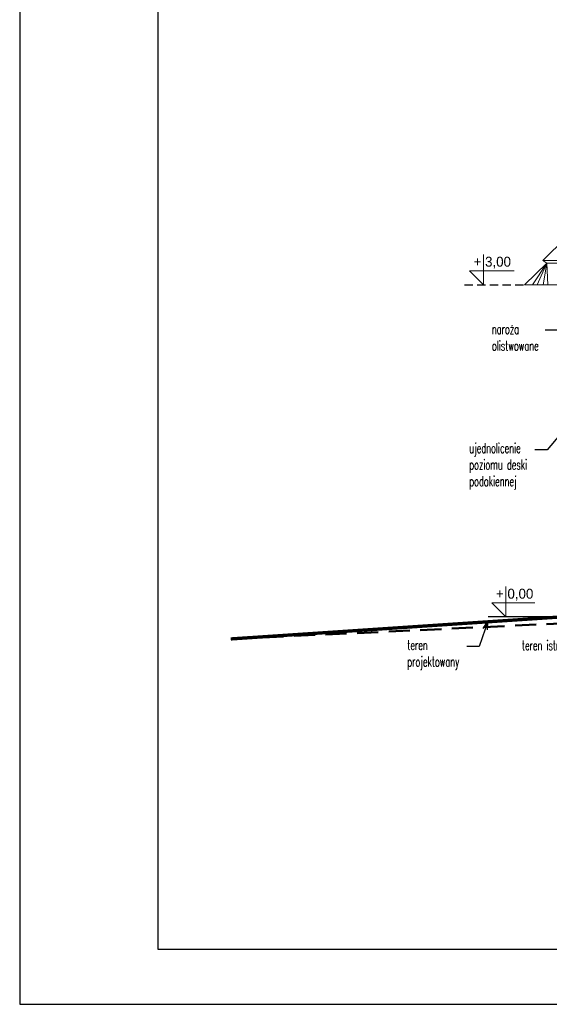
# Model space of a CAD drawing. Header units: centimetres. Extents: x 148485 to 162129, y -6573 to -2118.
# Tile 93 of 167: x 151629 to 152108, y -6573 to -5683. Entities that reach past the tile are written whole.
import ezdxf
from ezdxf import colors
from ezdxf.entities.mleader import LeaderData, LeaderLine
from ezdxf.math import Vec2, Vec3

# ---------------------------------------------------------------- set-up
doc = ezdxf.new("R2010")
doc.units = ezdxf.units.CM
doc.header["$LTSCALE"] = 0.1
doc.linetypes.add('DASHED', pattern=[19.05, 12.7, -6.35])
doc.linetypes.add('DASHEDX2', pattern=[38.1, 25.4, -12.7])
doc.layers.get('0').update_dxf_attribs({"color": 45})
for name, color, linetype, lineweight in [('A_Opisy', 7, 'Continuous', 18), ('ELEWACJE - dach podziały', 34, 'Continuous', 15), ('ELEWACJE - hacz dachówki', 251, 'Continuous', 9), ('PODSTAWOWE - opisy', 253, 'Continuous', 18), ('PODSTAWOWE - teren', 54, 'Continuous', 50)]:
    doc.layers.add(name, color=color, linetype=linetype, lineweight=lineweight)
for name, color, linetype in [('A_wymiary_zewn', 4, 'Continuous'), ('Format', 7, 'Continuous'), ('ozn_graficzne_R&F', 5, 'Continuous'), ('widoki_przerywana_R&F', 4, 'DASHEDX2'), ('widoki_R&F', 4, 'Continuous')]:
    doc.layers.add(name, color=color, linetype=linetype)
doc.styles.add('Skala 50', font='simplex.shx', dxfattribs={"width": 0.9, "height": 10})
doc.styles.add('TECH', font='flptechn.ttf')

# ---------------------------------------------------------------- blocks, each defined once
blk = doc.blocks.new('_Open30')
at = {"color": 0, "linetype": 'ByBlock', "lineweight": -2, "transparency": 16777216}
for p, q in [((-1, 0.2679), (0, 0)), ((0, 0), (-1, -0.2679)), ((0, 0), (-1, 0))]:
    blk.add_line(p, q, dxfattribs=at)

msp = doc.modelspace()

# ---------------------------------------------------------------- linework, layer by layer
at = {"layer": 'A_Opisy'}
for points in [[(152048.507, -5894.861), (152048.507, -5922.361), (152036.007, -5909.861), (152076.283, -5909.861)], [(152068.724, -6195.06), (152068.724, -6222.56), (152056.224, -6210.06), (152094.968, -6210.06)]]:
    msp.add_lwpolyline(points, dxfattribs=at)
at = {"layer": 'A_wymiary_zewn'}
msp.add_lwpolyline([(152120.274, -6222.56), (152052.767, -6222.56)], dxfattribs=at)
at = {"layer": 'ELEWACJE - dach podziały'}
for points in [[(152459.072, -5722.52), (152213.274, -5722.52), (152213.274, -5755.206), (152207.305, -5761.081), (152210.536, -5763.915), (152189.642, -5784.481), (152193.083, -5787.075), (152172.188, -5807.641), (152175.629, -5810.235), (152154.735, -5830.801), (152158.176, -5833.395), (152137.282, -5853.962), (152140.723, -5856.555), (152119.829, -5877.122), (152123.27, -5879.715), (152102.376, -5900.282), (152105.817, -5902.875), (152085.658, -5922.361), (152392.253, -5922.361)], [(152102.376, -5900.282), (152392.274, -5900.282)]]:
    msp.add_lwpolyline(points, dxfattribs=at)
at = {"layer": 'ELEWACJE - hacz dachówki'}
msp.add_line((152106.731, -5922.361), (152105.829, -5902.884), dxfattribs=at)
for points in [[(152092.842, -5922.361), (152105.829, -5902.884)], [(152105.829, -5902.884), (152097.306, -5922.361)], [(152102.592, -5922.361), (152105.829, -5902.884)], [(152392.092, -5902.875), (152105.817, -5902.875)]]:
    msp.add_lwpolyline(points, dxfattribs=at)
at = {"layer": 'Format'}
msp.add_lwpolyline([(151629.32, -6572.917), (153729.32, -6572.917), (153729.32, -5087.917), (151629.32, -5087.917)], close=True, dxfattribs=at)
at = {"layer": 'ozn_graficzne_R&F'}
msp.add_lwpolyline([(151754.32, -6522.917), (153679.32, -6522.917), (153679.32, -5137.917), (151754.32, -5137.917)], close=True, dxfattribs=at)
at = {"layer": 'PODSTAWOWE - teren', "lineweight": 40, "const_width": 3}
msp.add_lwpolyline([(153096.801, -6182.56), (153096.801, -6182.56), (153096.801, -6182.56), (152886.274, -6192.56), (152714.801, -6198.56), (152560.747, -6198.56), (152394.774, -6212.56), (152120.274, -6222.56), (151820.274, -6242.56)], dxfattribs=at)
at = {"layer": 'PODSTAWOWE - teren', "linetype": 'DASHED', "ltscale": 15}
msp.add_lwpolyline([(151820.274, -6242.56), (152886.748, -6192.538)], dxfattribs=at)
at = {"layer": 'widoki_przerywana_R&F', "ltscale": 3}
msp.add_lwpolyline([(152031.526, -5922.361), (152085.658, -5922.361)], dxfattribs=at)

# ---------------------------------------------------------------- texts
at = {"layer": 'A_Opisy', "color": 4, "style": 'TECH'}
for s, p in [('+ 3,00', (152039.704, -5905.975)), ('+ 0,00', (152059.921, -6206.174))]:
    msp.add_text(s, height=9, dxfattribs=at).set_placement(p)

# ---------------------------------------------------------------- leaders
at = {"layer": 'PODSTAWOWE - opisy'}
ml = msp.add_multileader_mtext('Standard', dxfattribs=at)
ml.set_content('{\\W0.6;teren projektowany}', color=256, style='Skala 50')
ml.set_leader_properties()
ml.set_arrow_properties(name='OPEN30')
ml.build(insert=Vec2(0, 0))
ml.multileader.update_dxf_attribs({"dogleg_length": 5, "arrow_head_size": 7})
ctx = ml.context
ctx.base_point, ctx.char_height, ctx.arrow_head_size, ctx.plane_origin = Vec3(151977.75, -6249.546), 9, 7, Vec3(86041.633, 494.009)
notes = []
notes.append((ctx, [(0, (1, 1, 0), (152044.881, -6249.546), (-1, 0), 11.187, [(0, [(152052.382, -6227.087)], 0, [])])]))
ctx.mtext.insert, ctx.mtext.width, ctx.mtext.defined_height = Vec3(151979.75, -6243.546), 57.84216, 46.643
ml = msp.add_multileader_mtext('Standard', dxfattribs=at)
ml.set_content('{\\W0.6;teren istniejący}', color=256, style='Skala 50')
ml.set_leader_properties()
ml.set_arrow_properties(name='OPEN30')
ml.build(insert=Vec2(0, 0))
ml.multileader.update_dxf_attribs({"dogleg_length": 5, "arrow_head_size": 7})
ctx = ml.context
ctx.base_point, ctx.char_height, ctx.arrow_head_size, ctx.plane_origin = Vec3(152081.37, -6249.85), 9, 7, Vec3(86127.556, 493.084)
notes.append((ctx, [(0, (1, 1, 0), (152133.586, -6249.85), (-1, 0), 11.187, [(0, [(152138.553, -6227.632)], 0, [])])]))
ctx.mtext.insert, ctx.mtext.width, ctx.mtext.defined_height = Vec3(152083.37, -6243.85), 57.84216, 46.643
at = {"layer": 'widoki_R&F'}
ml = msp.add_multileader_mtext('Standard', dxfattribs=at)
ml.set_content('{\\W0.6;naroża olistwowane}', color=256, style='Skala 50')
ml.set_leader_properties()
ml.set_arrow_properties(name='OPEN30')
ml.build(insert=Vec2(0, 0))
ml.multileader.update_dxf_attribs({"dogleg_length": 5, "arrow_head_size": 7})
ctx = ml.context
ctx.base_point, ctx.char_height, ctx.arrow_head_size, ctx.plane_origin = Vec3(152054.256, -5963.29), 9, 7, Vec3(86119.972, 784.522)
notes.append((ctx, [(0, (1, 1, 0), (152115.472, -5963.29), (-1, 0), 11.187, [(0, [(152131.433, -5944.438)], 0, [])])]))
ctx.mtext.insert, ctx.mtext.width, ctx.mtext.defined_height = Vec3(152056.256, -5957.89), 57.84216, 46.643
ml = msp.add_multileader_mtext('Standard', dxfattribs=at)
ml.set_content('{\\W0.6;ujednolicenie poziomu deski podokiennej}', color=256, style='Skala 50')
ml.set_leader_properties()
ml.set_arrow_properties(name='OPEN30')
ml.build(insert=Vec2(0, 0))
ml.multileader.update_dxf_attribs({"dogleg_length": 5, "arrow_head_size": 7})
ctx = ml.context
ctx.base_point, ctx.char_height, ctx.arrow_head_size, ctx.plane_origin = Vec3(152033.804, -6071.464), 9, 7, Vec3(86110.835, 676.349)
notes.append((ctx, [(0, (1, 1, 0), (152106.334, -6071.464), (-1, 0), 11.187, [(0, [(152122.296, -6052.612)], 0, [])])]))
ctx.mtext.insert, ctx.mtext.width, ctx.mtext.defined_height = Vec3(152035.804, -6065.464), 57.84216, 46.643
for ctx, leaders in notes:
    for number, flags, end, landing, length, lines in leaders:
        leader = LeaderData()
        leader.index, (leader.has_last_leader_line, leader.has_dogleg_vector, leader.attachment_direction) = number, flags
        leader.last_leader_point, leader.dogleg_vector, leader.dogleg_length = Vec3(end), Vec3(landing), length
        for number, points, colour, breaks in lines:
            line = LeaderLine()
            line.index, line.vertices, line.color, line.breaks = number, Vec3.list(points), colors.encode_raw_color(colour), breaks
            leader.lines.append(line)
        ctx.leaders.append(leader)

doc.saveas('drawing.dxf')
